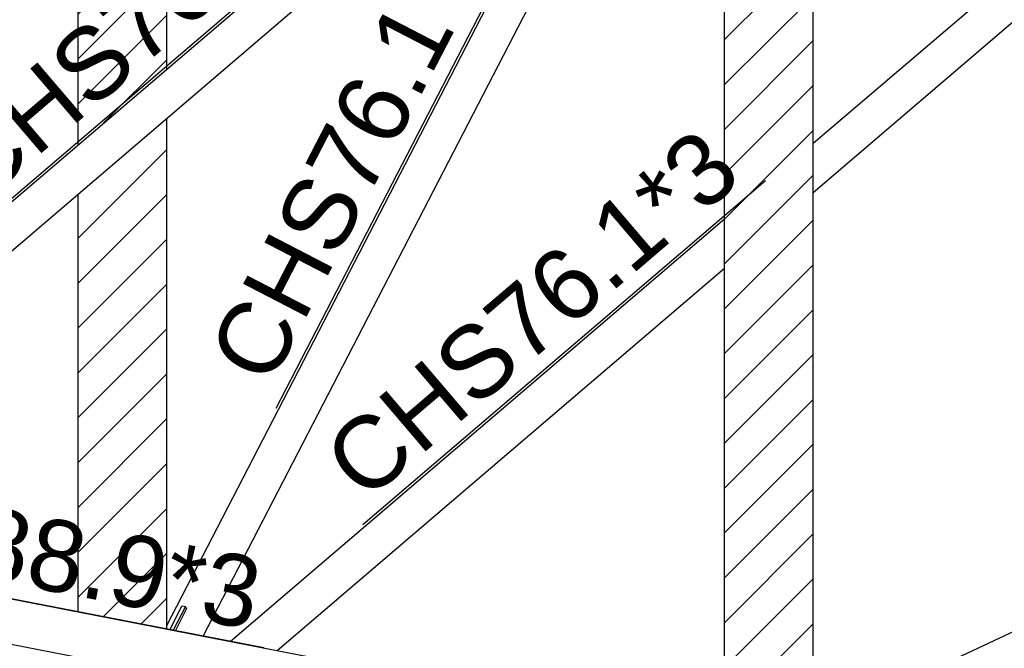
# Model space of a CAD drawing. Header units: millimetres. Extents: x 0 to 142951, y 0 to 27942.
# Tile 19 of 70: x 40882 to 42855, y 6322 to 7581. Entities that reach past the tile are written whole.
import ezdxf

# ---------------------------------------------------------------- set-up
doc = ezdxf.new("R2010")
doc.units = ezdxf.units.MM
doc.styles.add('Arial', font='ARIAL.TTF', dxfattribs={"height": 0.2})

# ---------------------------------------------------------------- blocks, each defined once
blk = doc.blocks.new('Part-65739 - 51816')
at = {"color": 7}
for p, q in [((40277.3, 6714.1), (42134.3, 8300.1)), ((40320.7, 6652.4), (42177.7, 8238.4))]:
    blk.add_line(p, q, dxfattribs=at)
blk = doc.blocks.new('Part-65741 - 51816')
at = {"color": 7}
for p, q in [((39226.4, 6647.4), (42160.2, 6079.9)), ((40270.5, 6536), (42083.2, 6185.4))]:
    blk.add_line(p, q, dxfattribs=at)
blk = doc.blocks.new('Part-65744 - 51816')
at = {"color": 7}
blk.add_line((42555.3, 6207.3), (45466.1, 7568.1), dxfattribs=at)
blk = doc.blocks.new('Part-65900 - 51816')
at = {"color": 7}
for p, q in [((42472.2, 7333.9), (43138.4, 7902.9)), ((42472.2, 7235.1), (43181.8, 7841.2)), ((41303.9, 6336.1), (42294.6, 7182.3)), ((41398.2, 6317.8), (42294.6, 7083.5))]:
    blk.add_line(p, q, dxfattribs=at)
blk = doc.blocks.new('Part-65987 - 51816')
at = {"color": 7}
for p, q in [((42572.2, 9065.7), (42573, 9067.1)), ((42573, 9067.1), (42580.5, 9069.8)), ((42580.5, 9069.8), (42585.1, 9069.6)), ((42586.2, 9048.3), (42596.3, 9067.8)), ((42596.3, 9067.8), (42605, 9065.1)), ((42605, 9065.1), (42618.2, 9058.4)), ((42618.2, 9058.4), (42629.4, 9050)), ((42629.4, 9050), (42636.9, 9041.2)), ((42636.9, 9041.2), (42639.5, 9033.3)), ((42623.5, 9001.9), (42636.8, 9027.6)), ((42639.5, 9033.3), (42636.8, 9027.6)), ((42216, 8377.2), (42534.5, 8992.8)), ((42367.2, 8506.6), (42585.9, 8929.1)), ((41249.6, 6346.6), (42216.1, 8214.4)), ((41176.5, 6368.1), (42117.6, 8187.1)), ((41193.9, 6357.4), (41217.2, 6402.5)), ((41215.2, 6403.1), (41217.2, 6402.5)), ((41216.2, 6401.4), (41216.6, 6401.2))]:
    blk.add_line(p, q, dxfattribs=at)
blk = doc.blocks.new('Part-65996 - 51816')
at = {"color": 7}
for p, q in [((41182.8, 6359.5), (41207.2, 6406.5)), ((41189.6, 6358.2), (41213.9, 6405.2)), ((41213.9, 6405.2), (41207.2, 6406.5)), ((41216.5, 6401), (41213.9, 6405.2))]:
    blk.add_line(p, q, dxfattribs=at)
blk = doc.blocks.new('Mark-67848 - 51816')
at = {"color": 136}
blk.add_line((41569.9, 6569.9), (42376.6, 7258.8), dxfattribs=at)
at = {"color": 30, "style": 'Arial'}
blk.add_text('CHS76.1*3', height=143.26, rotation=40.5024, dxfattribs=at).set_placement((41573.3, 6612.2))
blk = doc.blocks.new('Mark-67904 - 51816')
at = {"color": 136}
blk.add_line((41395.8, 6803), (41883.3, 7745.1), dxfattribs=at)
at = {"color": 30, "style": 'Arial'}
blk.add_text('CHS76.1*3', height=143.26, rotation=62.6415, dxfattribs=at).set_placement((41383, 6843.4))
blk = doc.blocks.new('Mark-67746 - 51816')
at = {"color": 136}
blk.add_line((40799.8, 7167), (41606.4, 7855.9), dxfattribs=at)
at = {"color": 30, "style": 'Arial'}
blk.add_text('CHS76.1*3', height=143.26, rotation=40.5024, dxfattribs=at).set_placement((40803.1, 7209.3))
blk = doc.blocks.new('Mark-67748 - 51816')
at = {"color": 136}
blk.add_line((40329.6, 6525.2), (41371.1, 6323.8), dxfattribs=at)
at = {"color": 30, "style": 'Arial'}
blk.add_text('CHS88.9*3', height=143.26, rotation=349.0508, dxfattribs=at).set_placement((40364.8, 6549))

msp = doc.modelspace()

# ---------------------------------------------------------------- hatches: boundary and pattern name
h = msp.add_hatch()
h.set_pattern_fill('ANSI31', color=96, scale=20, style=0)
h.paths.add_polyline_path([(42379.1, 6103.6), (42385.1, 6103.7), (42402.3, 6104.2), (42402.4, 6104.2), (42424.1, 6106.5), (42424.4, 6106.5), (42443.2, 6110.5), (42443.5, 6110.5), (42448.2, 6112.2), (42451.3, 6112.9), (42454.4, 6113.5), (42458.1, 6113.7), (42459.7, 6113.8), (42461.9, 6113.9), (42463.9, 6113.7), (42463.9, 6118), (42465.5, 6120.3), (42468.1, 6121.9), (42468.6, 6122.2), (42472.2, 6128.3), (42472.2, 8479.1), (42468.1, 8472.2), (42459.7, 8466.9), (42459.7, 8479.3), (42458.1, 8485.3), (42451.3, 8490.9), (42440, 8495.8), (42424.8, 8499.7), (42406.7, 8502.3), (42387.1, 8503.3), (42367.2, 8502.8), (42348.4, 8500.8), (42332.1, 8497.4), (42319.2, 8492.8), (42310.7, 8487.4), (42307.1, 8481.5), (42307.1, 8467), (42304.4, 8468.1), (42296.5, 8474.7), (42294.6, 8481.7), (42294.6, 6129.9), (42296.1, 6124.7), (42296.5, 6124.3), (42303.9, 6118.1), (42304.4, 6117.9), (42310.7, 6115.2), (42317.2, 6112.4), (42319.2, 6111.9), (42332.1, 6108.6), (42335.1, 6107.8), (42348.4, 6105.9), (42356.2, 6104.8), (42367.2, 6104.2)])
h = msp.add_hatch()
h.set_pattern_fill('ANSI31', color=96, scale=20, style=0)
h.paths.add_polyline_path([(41017.6, 8396), (41011.3, 8393), (41008.6, 8391.8), (41000.8, 8388.1), (40998.9, 8387.2), (40998.9, 7330.4), (41000.8, 7332), (41008.6, 7338.7), (41014.9, 7344.1), (41023.4, 7351.4), (41036.3, 7362.4), (41039.6, 7365.2), (41060.6, 7383.1), (41083.4, 7402.6), (41091.3, 7409.4), (41111, 7426.1), (41129, 7441.5), (41142.5, 7453.1), (41147.4, 7457.3), (41162.4, 7470.1), (41172.3, 7478.6), (41176.5, 7482.1), (41176.5, 8410.2), (41172.3, 8411), (41169, 8411.6), (41165.4, 8412), (41162.4, 8411.9), (41161.7, 8411.8), (41158.6, 8411.2), (41153.2, 8409.2), (41147.4, 8408), (41132.3, 8404.9), (41129, 8404.5), (41111, 8402.6), (41108.3, 8402.3), (41106.5, 8402.2), (41099.3, 8402.1), (41091.3, 8401.9), (41083, 8401.7), (41060.6, 8402.9), (41057.9, 8403), (41052.7, 8403.8), (41038, 8405.8), (41038, 8405.5), (41021.9, 8397.9)])
h = msp.add_hatch()
h.set_pattern_fill('ANSI31', color=96, scale=20, style=0)
h.paths.add_polyline_path([(41176.5, 6360.7), (41176.5, 7383.3), (41172.3, 7379.8), (41162.4, 7371.3), (41147.4, 7358.5), (41128.4, 7342.2), (41106.5, 7323.5), (41083.4, 7303.8), (41060.6, 7284.3), (41039.6, 7266.4), (41036.3, 7263.6), (41023.4, 7252.6), (41014.9, 7245.3), (41008.6, 7239.9), (41000.8, 7233.2), (40998.9, 7231.6), (40998.9, 6395.1), (41000.8, 6394.7), (41008.6, 6393.2), (41011.3, 6392.7), (41014.9, 6392), (41021.9, 6390.6), (41023.4, 6390.3), (41030.4, 6389), (41039.6, 6387.2), (41060.6, 6383.1), (41083.4, 6378.7), (41091.3, 6377.2), (41111, 6373.4), (41129, 6369.9), (41147.4, 6366.3), (41162.4, 6363.4), (41172.3, 6361.5)])

# ---------------------------------------------------------------- linework, layer by layer
at = {"color": 96}
for p, q in [((42294.6, 6129.9), (42294.6, 8481.7)), ((42472.2, 6128.3), (42472.2, 8479.1)), ((41176.5, 7482.1), (41176.5, 8410.2)), ((40998.9, 7330.4), (40998.9, 8387.2)), ((41176.5, 6360.7), (41176.5, 7383.3)), ((40998.9, 6395.1), (40998.9, 7231.6))]:
    msp.add_line(p, q, dxfattribs=at)

# ---------------------------------------------------------------- block references
for name in ['Part-65987 - 51816', 'Part-65739 - 51816', 'Mark-67746 - 51816', 'Part-65900 - 51816', 'Mark-67904 - 51816', 'Part-65744 - 51816', 'Mark-67848 - 51816', 'Part-65741 - 51816', 'Mark-67748 - 51816', 'Part-65996 - 51816']:
    msp.add_blockref(name, (0, 0))

doc.saveas('drawing.dxf')
